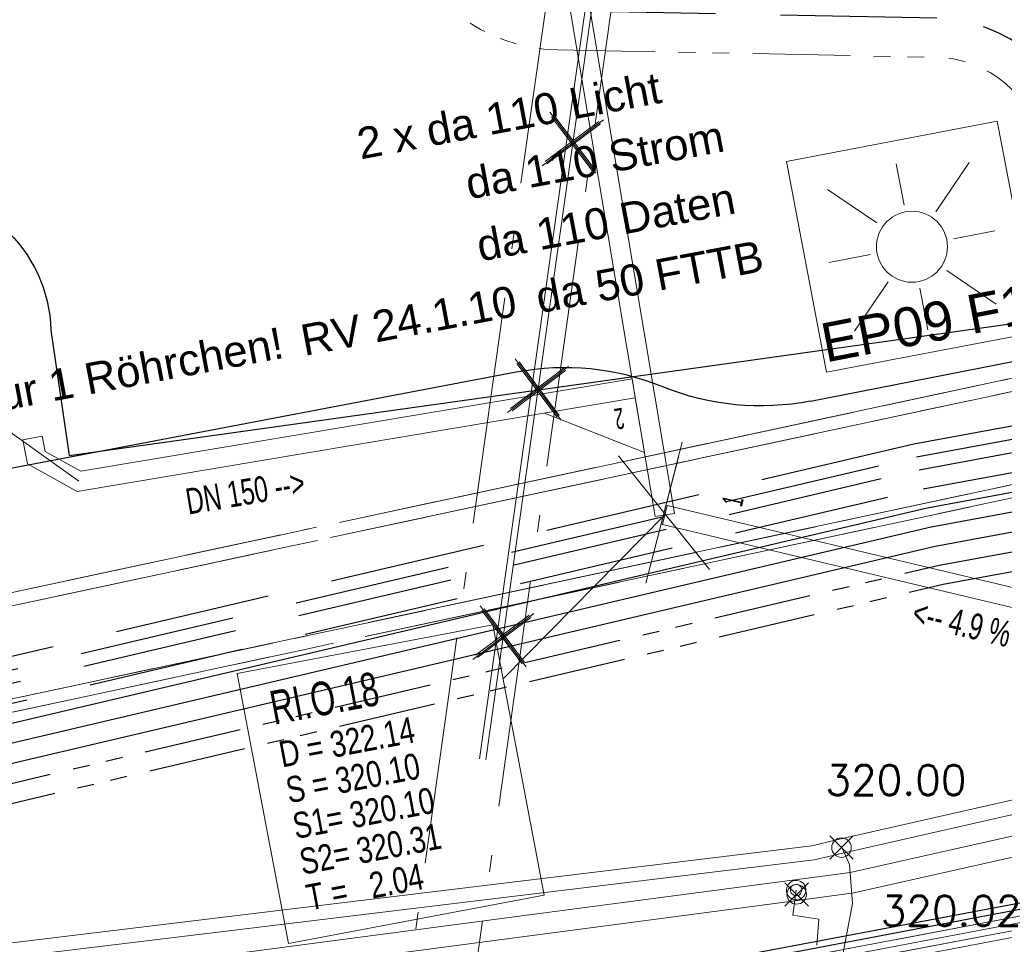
# Model space of a CAD drawing. Extents: x 3503739 to 3504470, y 5375172 to 5375561.
# Tile 114 of 142: x 3504216.9 to 3504224.47, y 5375389.46 to 5375396.57. Entities that reach past the tile are written whole.
import ezdxf

# ---------------------------------------------------------------- set-up
doc = ezdxf.new("R2010")
doc.units = 0
doc.header["$MEASUREMENT"] = 0
for name, pattern in [('125', [1.37501, 1.00001, -0.125, 0.125, -0.125]), ('2', [3.4, 1.2, -0.5, 1.2, -0.5]), ('202', [2.64, 1.75, -0.38, 0.13, -0.38]), ('237', [1.5, 0.75, -0.18, 0.13, -0.13, 0.13, -0.18]), ('239', [2.09, 0.75, -0.18, 0.75, -0.18, 0.05, -0.18]), ('38', [5.5, 4, -0.5, 0.5, -0.5]), ('85', [2.7501, 2.0001, -0.25, 0.25, -0.25])]:
    doc.linetypes.add(name, pattern=pattern)
for name, color, linetype in [('$_LISY_$_TMP', 7, 'Continuous'), ('1WB_LICHT_KSR', 7, 'Continuous'), ('4WB_BESTAND_1_BA', 7, 'Continuous'), ('4WB_G_LEITUNG', 7, 'Continuous'), ('4WB_KANAL_HA', 7, 'Continuous'), ('4WB_KANALISATION', 7, 'Continuous'), ('4WB_WV_LEITUNG', 7, 'Continuous'), ('4WP_KANCAD', 7, 'Continuous'), ('_4WP_KANALISATIO', 7, 'Continuous'), ('_4WP_KANCAD', 7, 'Continuous'), ('_4WP_KANCAD-T', 7, 'Continuous'), ('_4WP_LICHT-KSR', 7, 'Continuous'), ('_4WP_LICHT-LAMPE', 7, 'Continuous'), ('_4WP_LICHT_STILL', 7, 'Continuous'), ('_4WP_STADT_BEW_S', 7, 'Continuous'), ('_4WP_STADT_DATEN', 7, 'Continuous'), ('_4WP_STADT_FTT3', 7, 'Continuous'), ('_4WP_STADT_KLEIN', 7, 'Continuous'), ('_4WP_STADT_LSA', 7, 'Continuous'), ('_4WP_STADT_RESER', 7, 'Continuous'), ('_4WP_STADT_STROM', 7, 'Continuous'), ('V_FAHRBAHNRAND', 7, 'Continuous')]:
    doc.layers.add(name, color=color, linetype=linetype)
doc.styles.add('157', font='TXT', dxfattribs={"width": 0.7, "height": 0.2})
doc.styles.add('158', font='TXT', dxfattribs={"width": 0.7, "height": 0.26})
doc.styles.add('159', font='TXT', dxfattribs={"width": 0.8, "height": 0.2})
doc.styles.add('160', font='TXT', dxfattribs={"width": 0.6, "height": 0.16})
doc.styles.add('178', font='ARIAL.TTF', dxfattribs={"height": 0.24})
doc.styles.add('219', font='ARIAL.TTF', dxfattribs={"height": 0.24})
doc.styles.add('431', font='ARIAL.TTF', dxfattribs={"height": 0.3})
doc.styles.add('434', font='ARIAL.TTF', dxfattribs={"height": 0.24})
doc.styles.add('524', font='ROMANS', dxfattribs={"height": 0.23})
doc.styles.add('526', font='ROMANS', dxfattribs={"height": 0.23})
doc.styles.add('55', font='ARIAL.TTF', dxfattribs={"height": 0.24})

# ---------------------------------------------------------------- blocks, each defined once
blk = doc.blocks.new('WP_LP-1020')
at = {"color": 7, "linetype": 'Continuous', "lineweight": 20}
for p, q in [((-0.8253, 0.8253), (0.8253, 0.8253)), ((-0.8253, -0.8253), (-0.8253, 0.8253)), ((0.8253, -0.8253), (0.8253, 0.8253)), ((-0.8253, -0.8253), (0.8253, -0.8253))]:
    blk.add_line(p, q, dxfattribs=at)
at = {"color": 1, "linetype": 'Continuous', "lineweight": 9}
for p, q in [((0, 0.324962), (0, 0.649924)), ((0, 0.649924), (0, 0.324962)), ((-0.554739, 0.55475), (-0.229777, 0.229788)), ((0.229777, 0.229788), (0.554739, 0.55475)), ((0.229777, 0.229788), (0.554739, 0.55475)), ((-0.324962, 0), (-0.649924, 0)), ((-0.324962, 0), (-0.649924, 0)), ((0.324962, 0), (0.649924, 0)), ((-0.229777, -0.229777), (-0.554739, -0.554739)), ((-0.229777, -0.229777), (-0.554739, -0.554739)), ((0.229777, -0.229777), (0.554739, -0.554739)), ((0.229777, -0.229777), (0.554739, -0.554739)), ((0, -0.324962), (0, -0.649924)), ((0, -0.324962), (0, -0.649924))]:
    blk.add_line(p, q, dxfattribs=at)
at = {"color": 7, "linetype": 'Continuous', "lineweight": 20}
blk.add_circle((0, 0), 0.272749, dxfattribs=at)
blk = doc.blocks.new('STAND_VOTEX5')
at = {"color": 5, "linetype": 'Continuous', "lineweight": 9}
for p, q in [((1, 1), (-1, -1)), ((1, -1), (-1, 1))]:
    blk.add_line(p, q, dxfattribs=at)
blk.add_circle((0, 0), 0.833, dxfattribs=at)
blk = doc.blocks.new('0117E_SWX1')
at = {"color": 4, "linetype": 'Continuous', "lineweight": 13}
for points in [[(0, -1, -1), (0, 1)], [(-0.583333, 0, -1), (0.583333, 0)], [(0.583333, 0, -1), (-0.583333, 0)], [(0, 1, -1), (0, -1)]]:
    blk.add_lwpolyline(points, format="xyb", dxfattribs=at)
blk = doc.blocks.new('1016')
at = {"color": 7, "linetype": 'Continuous', "lineweight": 9}
for p, q in [((0.703072, 0.277444), (1.257444, -0.276928)), ((1.257444, 0.277444), (0.703072, -0.276928))]:
    blk.add_line(p, q, dxfattribs=at)
at = {"color": 2, "linetype": 'Continuous', "lineweight": 20}
for p, q in [((1.212401, 0.25319), (0.727326, -0.231885)), ((0.727326, 0.232401), (1.212401, -0.252674)), ((0.748114, 0.25319), (1.23319, -0.231885)), ((1.23319, 0.232401), (0.748114, -0.252674))]:
    blk.add_line(p, q, dxfattribs=at)

msp = doc.modelspace()

# ---------------------------------------------------------------- linework, layer by layer
at = {"layer": '1WB_LICHT_KSR', "color": 190, "linetype": 'Continuous', "lineweight": 30}
for points in [[(3504304.7144, 5375403.9326), (3504302.6484, 5375401.4526), (3504301.9914, 5375401.1806), (3504296.7294, 5375400.2596), (3504295.8594, 5375400.1756), (3504292.0514, 5375399.6966), (3504289.9254, 5375399.2866), (3504279.7504, 5375397.2766), (3504271.4864, 5375395.7766), (3504264.8354, 5375394.6466), (3504256.6424, 5375393.1966), (3504252.7274, 5375392.6266), (3504244.7994, 5375391.9866), (3504242.0724, 5375391.9066), (3504235.2384, 5375391.5066), (3504230.5504, 5375390.9066), (3504221.9234, 5375389.2766), (3504217.1734, 5375388.5466), (3504211.4824, 5375387.7466), (3504204.0934, 5375386.6366)], [(3504304.6374, 5375403.9966), (3504302.5874, 5375401.5356), (3504301.9634, 5375401.2776), (3504296.7124, 5375400.3586), (3504295.8654, 5375400.1266), (3504292.0594, 5375399.6476), (3504289.9354, 5375399.2376), (3504279.7594, 5375397.2276), (3504271.4954, 5375395.7276), (3504269.3821, 5375395.3686), (3504266.926, 5375394.9513), (3504264.8444, 5375394.5976), (3504256.6514, 5375393.1476), (3504255.8414, 5375393.0296), (3504252.7334, 5375392.5766), (3504244.8024, 5375391.9366), (3504242.0744, 5375391.8566), (3504235.2434, 5375391.4566), (3504230.5584, 5375390.8576), (3504221.9324, 5375389.2276), (3504217.1804, 5375388.4966), (3504211.4894, 5375387.6976), (3504204.1014, 5375386.5876)]]:
    msp.add_lwpolyline(points, dxfattribs=at)
at = {"layer": '4WB_BESTAND_1_BA', "color": 116, "linetype": 'Continuous', "lineweight": 9}
for points in [[(3504204.1094, 5375386.5396), (3504211.4964, 5375387.6496), (3504217.1864, 5375388.4456), (3504221.9424, 5375389.1796), (3504230.5664, 5375390.8096), (3504235.2494, 5375391.4066), (3504242.0764, 5375391.8066), (3504244.8064, 5375391.8866), (3504252.7404, 5375392.5256), (3504255.8484, 5375392.9816), (3504256.6624, 5375393.0996), (3504264.8544, 5375394.5496), (3504271.5014, 5375395.6786), (3504279.7714, 5375397.1786), (3504289.9474, 5375399.1886), (3504296.2334, 5375400.2236), (3504301.9774, 5375401.2296), (3504302.6184, 5375401.4946), (3504304.6754, 5375403.9646)], [(3504204.1174, 5375386.4906), (3504211.5034, 5375387.6006), (3504217.1934, 5375388.3956), (3504221.9514, 5375389.1306), (3504230.5744, 5375390.7606), (3504235.2544, 5375391.3566), (3504242.0784, 5375391.7566), (3504244.8094, 5375391.8366), (3504252.7464, 5375392.4756), (3504255.8554, 5375392.9326), (3504256.6714, 5375393.0506), (3504264.8634, 5375394.5006), (3504271.5094, 5375395.6296), (3504279.7814, 5375397.1296), (3504289.9574, 5375399.1396), (3504296.2424, 5375400.1746), (3504301.9914, 5375401.1816), (3504302.6494, 5375401.4536), (3504304.7134, 5375403.9326)], [(3504204.1254, 5375386.4416), (3504211.5104, 5375387.5516), (3504217.2004, 5375388.3456), (3504221.9604, 5375389.0816), (3504230.5824, 5375390.7116), (3504235.2594, 5375391.3066), (3504242.0804, 5375391.7066), (3504244.8124, 5375391.7866), (3504252.7524, 5375392.4256), (3504255.8624, 5375392.8836), (3504256.6804, 5375393.0016), (3504264.8724, 5375394.4516), (3504271.5174, 5375395.5806), (3504279.7914, 5375397.0806), (3504289.9674, 5375399.0906), (3504296.2514, 5375400.1256), (3504302.0054, 5375401.1336), (3504302.6804, 5375401.4126), (3504304.7514, 5375403.9006)]]:
    msp.add_lwpolyline(points, dxfattribs=at)
at = {"layer": '4WB_BESTAND_1_BA', "color": 251, "linetype": 'Continuous', "lineweight": 9}
for points in [[(3504304.7524, 5375403.9006), (3504302.6794, 5375401.4116), (3504302.0054, 5375401.1326), (3504296.2504, 5375400.1246), (3504289.9654, 5375399.0906), (3504279.7904, 5375397.0806), (3504271.5184, 5375395.5806), (3504264.8714, 5375394.4506), (3504256.6784, 5375393.0006), (3504255.8624, 5375392.8826), (3504252.7514, 5375392.4266), (3504244.8114, 5375391.7866), (3504242.0804, 5375391.7066), (3504235.2584, 5375391.3066), (3504230.5824, 5375390.7106), (3504221.9594, 5375389.0806), (3504217.2014, 5375388.3466), (3504211.5104, 5375387.5506), (3504204.1254, 5375386.4406)], [(3504304.7904, 5375403.8686), (3504302.7104, 5375401.3706), (3504302.0194, 5375401.0846), (3504296.2594, 5375400.0756), (3504289.9754, 5375399.0416), (3504279.8004, 5375397.0316), (3504271.5264, 5375395.5316), (3504264.8804, 5375394.4016), (3504256.6874, 5375392.9516), (3504255.8694, 5375392.8336), (3504252.7574, 5375392.3766), (3504244.8144, 5375391.7366), (3504242.0824, 5375391.6566), (3504235.2634, 5375391.2566), (3504230.5904, 5375390.6616), (3504221.9684, 5375389.0316), (3504217.2084, 5375388.2966), (3504211.5174, 5375387.5016), (3504204.1334, 5375386.3916)]]:
    msp.add_lwpolyline(points, dxfattribs=at)
at = {"layer": '4WB_BESTAND_1_BA', "color": 250, "linetype": '202', "lineweight": 20}
for points in [[(3504289.9454, 5375399.1886), (3504279.7704, 5375397.1786), (3504271.5024, 5375395.6786), (3504264.8534, 5375394.5486), (3504256.6604, 5375393.0986), (3504255.8484, 5375392.9806), (3504252.7394, 5375392.5266), (3504244.8054, 5375391.8866), (3504242.0764, 5375391.8066), (3504235.2484, 5375391.4066), (3504230.5664, 5375390.8086), (3504221.9414, 5375389.1786), (3504217.1874, 5375388.4466), (3504211.4964, 5375387.6486), (3504204.1094, 5375386.5386)], [(3504289.9554, 5375399.1396), (3504279.7804, 5375397.1296), (3504271.5104, 5375395.6296), (3504264.8624, 5375394.4996), (3504256.6694, 5375393.0496), (3504255.8554, 5375392.9316), (3504252.7454, 5375392.4766), (3504244.8084, 5375391.8366), (3504242.0784, 5375391.7566), (3504235.2534, 5375391.3566), (3504230.5744, 5375390.7596), (3504221.9504, 5375389.1296), (3504217.1944, 5375388.3966), (3504211.5034, 5375387.5996), (3504204.1174, 5375386.4896)]]:
    msp.add_lwpolyline(points, dxfattribs=at)
at = {"layer": '4WB_G_LEITUNG', "color": 6, "linetype": 'Continuous', "lineweight": 20}
for points in [[(3504246.9744, 5375392.8416), (3504246.6993, 5375392.8316), (3504242.1188, 5375392.6516), (3504234.7709, 5375392.2315), (3504230.3822, 5375391.9112), (3504223.2061, 5375390.2702), (3504222.9919, 5375390.2209), (3504211.0331, 5375388.771), (3504204.9359, 5375387.6406), (3504199.2373, 5375386.4805), (3504187.555, 5375384.0206), (3504175.8555, 5375381.9507), (3504164.039, 5375379.7006), (3504152.23, 5375377.3706), (3504140.4226, 5375375.1606), (3504134.9316, 5375373.991), (3504133.7011, 5375373.8511), (3504132.5463, 5375373.6709), (3504120.9844, 5375371.6007), (3504109.253, 5375369.3506), (3504103.1612, 5375368.1722), (3504097.3967, 5375368.8212), (3504085.4938, 5375370.661)], [(3504085.477, 5375370.5523), (3504097.3821, 5375368.7121), (3504103.1656, 5375368.061), (3504109.2738, 5375369.2426), (3504121.0045, 5375371.4925), (3504132.5645, 5375373.5624), (3504133.7158, 5375373.7421), (3504134.9493, 5375373.8823), (3504140.4442, 5375375.0527), (3504152.2508, 5375377.2626), (3504164.0599, 5375379.5926), (3504175.8754, 5375381.8425), (3504187.5759, 5375383.9126), (3504199.2596, 5375386.3728), (3504204.9569, 5375387.5326), (3504211.0498, 5375388.6622), (3504223.0109, 5375390.1124), (3504223.2307, 5375390.163), (3504230.3986, 5375391.8021), (3504234.778, 5375392.1217), (3504242.1241, 5375392.5417), (3504246.7035, 5375392.7217), (3504246.9784, 5375392.7317)], [(3504223.2184, 5375390.2166), (3504223.2504, 5375390.1466), (3504223.2824, 5375390.0766), (3504223.3044, 5375389.7766), (3504223.1734, 5375389.0866)]]:
    msp.add_lwpolyline(points, dxfattribs=at)
at = {"layer": '4WB_KANAL_HA', "color": 7, "linetype": '85', "lineweight": 20}
for p, q in [((3504221.7161, 5375392.2409), (3504221.9955, 5375393.3234)), ((3504221.5066, 5375393.2187), (3504222.205, 5375392.3456))]:
    msp.add_line(p, q, dxfattribs=at)
at = {"layer": '4WB_KANALISATION', "color": 7, "linetype": '85', "lineweight": 13}
for p, q in [((3504208.6139, 5375390.4051), (3504235.6497, 5375396.1979)), ((3504208.6776, 5375390.3165), (3504235.5821, 5375396.0811)), ((3504208.8243, 5375389.632), (3504235.7288, 5375395.3967)), ((3504208.8025, 5375389.5251), (3504235.8382, 5375395.3178))]:
    msp.add_line(p, q, dxfattribs=at)
at = {"layer": '4WB_WV_LEITUNG', "color": 4, "linetype": 'Continuous', "lineweight": 20}
for points in [[(3504246.9321, 5375392.5665), (3504242.1103, 5375392.3065), (3504234.9625, 5375391.9565), (3504230.4607, 5375391.626), (3504223.2874, 5375390.0155), (3504222.8609, 5375389.9589), (3504211.3161, 5375388.4357), (3504205.6682, 5375387.4148), (3504205.2103, 5375387.2961), (3504204.6643, 5375387.1541)], [(3504246.9407, 5375392.4067), (3504242.1185, 5375392.1467), (3504234.9723, 5375391.7968), (3504230.4842, 5375391.4673), (3504223.3155, 5375389.8578), (3504222.8819, 5375389.8003), (3504211.3408, 5375388.2776), (3504205.7026, 5375387.2584), (3504205.2505, 5375387.1412), (3504204.7046, 5375386.9992)], [(3504222.8714, 5375389.8796), (3504222.8464, 5375389.6866), (3504223.0464, 5375389.6566), (3504223.0294, 5375389.4566)]]:
    msp.add_lwpolyline(points, dxfattribs=at)
at = {"layer": '4WP_KANCAD', "color": 7, "linetype": '38', "lineweight": 13}
for p, q in [((3504208.6139, 5375390.4051), (3504235.6497, 5375396.1979)), ((3504208.6776, 5375390.3165), (3504235.5821, 5375396.0811)), ((3504208.8243, 5375389.632), (3504235.7288, 5375395.3967)), ((3504208.8025, 5375389.5251), (3504235.8382, 5375395.3178)), ((3504221.7161, 5375392.2409), (3504221.9955, 5375393.3234)), ((3504221.5066, 5375393.2187), (3504222.205, 5375392.3456))]:
    msp.add_line(p, q, dxfattribs=at)
at = {"layer": '_4WP_KANALISATIO', "color": 7, "linetype": 'Continuous', "lineweight": 9}
for p, q in [((3504221.6093, 5375393.8117), (3504221.6341, 5375393.6638)), ((3504216.9257, 5375393.3428), (3504217.073, 5375393.3709))]:
    msp.add_line(p, q, dxfattribs=at)
at = {"layer": '_4WP_KANALISATIO', "color": 1, "linetype": 'Continuous', "lineweight": 13}
for points in [[(3504216.9257, 5375393.3428), (3504216.9612, 5375393.1564), (3504217.343, 5375392.9444)], [(3504217.073, 5375393.3709), (3504217.0954, 5375393.2534), (3504217.3699, 5375393.1011)]]:
    msp.add_lwpolyline(points, dxfattribs=at)
at = {"layer": '_4WP_KANCAD', "color": 1, "linetype": 'Continuous', "lineweight": 13}
for p, q in [((3504221.6093, 5375393.8117), (3504217.3699, 5375393.1011)), ((3504221.6341, 5375393.6638), (3504217.343, 5375392.9444))]:
    msp.add_line(p, q, dxfattribs=at)
at = {"layer": '_4WP_KANCAD', "color": 7, "linetype": '125', "lineweight": 13}
for p, q in [((3504221.7161, 5375392.2409), (3504221.9955, 5375393.3234)), ((3504221.5066, 5375393.2187), (3504222.205, 5375392.3456))]:
    msp.add_line(p, q, dxfattribs=at)
at = {"layer": '_4WP_KANCAD', "color": 1, "linetype": 'Continuous', "lineweight": 13}
for points in [[(3504220.623, 5375399.6956), (3504221.787, 5375392.7516), (3504221.935, 5375392.7764), (3504220.771, 5375399.7204)], [(3504221.6341, 5375393.6638), (3504221.7044, 5375393.2446), (3504220.9368, 5375393.5469)], [(3504230.5503, 5375390.778), (3504221.8783, 5375392.837), (3504221.8437, 5375392.691), (3504230.5157, 5375390.632)]]:
    msp.add_lwpolyline(points, dxfattribs=at)
at = {"layer": '_4WP_KANCAD', "color": 7, "linetype": '239', "lineweight": 13}
for points in [[(3504228.4626, 5375393.7375), (3504235.8382, 5375395.3178), (3504235.6497, 5375396.1979), (3504208.6139, 5375390.4051)], [(3504208.8243, 5375389.632), (3504235.7288, 5375395.3967), (3504235.5821, 5375396.0811), (3504208.6776, 5375390.3165)]]:
    msp.add_lwpolyline(points, dxfattribs=at)
at = {"layer": '_4WP_KANCAD-T', "color": 1, "linetype": 'Continuous', "lineweight": 20}
for p, q in [((3504217.356, 5375393.023), (3504215.8927, 5375394.0698)), ((3504221.861, 5375392.764), (3504220.6175, 5375391.5035))]:
    msp.add_line(p, q, dxfattribs=at)
at = {"layer": '_4WP_KANCAD-T', "color": 7, "linetype": 'Continuous', "lineweight": 13}
msp.add_lwpolyline([(3504218.5737, 5375391.5463), (3504220.5387, 5375391.9189), (3504220.9325, 5375389.8419), (3504218.9675, 5375389.4693), (3504218.5737, 5375391.5463)], dxfattribs=at)
at = {"layer": '_4WP_KANCAD-T', "color": 1, "linetype": 'Continuous', "lineweight": 20}
msp.add_lwpolyline([(3504218.5737, 5375391.5463), (3504220.5387, 5375391.9189), (3504220.9325, 5375389.8419), (3504218.9675, 5375389.4693), (3504218.5737, 5375391.5463)], dxfattribs=at)
at = {"layer": '_4WP_LICHT-KSR', "color": 190, "linetype": '2', "lineweight": 30}
msp.add_lwpolyline([(3504200.805, 5375389.1722), (3504200.9863, 5375389.2068, -0.124904), (3504203.0532, 5375389.0784, 0.122998), (3504205.3945, 5375388.9342, 0.004215), (3504208.0907, 5375389.4576, 0.007691), (3504210.7733, 5375390.045), (3504223.818, 5375393.1122), (3504225.3529, 5375393.3958, 0.002314), (3504226.4141, 5375393.5969)], format="xyb", dxfattribs=at)
at = {"layer": '_4WP_LICHT_STILL', "color": 255, "linetype": 'Continuous', "lineweight": 9}
msp.add_lwpolyline([(3504220.4854, 5375390.8818), (3504222.8945, 5375407.964), (3504222.9273, 5375408.1949), (3504222.517, 5375408.1616), (3504222.4515, 5375407.6909), (3504222.4398, 5375407.6063), (3504222.2224, 5375407.5817), (3504221.9634, 5375407.5527), (3504221.342, 5375407.4829), (3504220.5594, 5375407.7331), (3504213.058, 5375406.6886), (3504211.5599, 5375406.5357), (3504211.0558, 5375406.4846), (3504210.8227, 5375406.6396), (3504209.8778, 5375407.2686), (3504209.8169, 5375407.3095)], dxfattribs=at)
at = {"layer": '_4WP_LICHT_STILL', "color": 190, "linetype": 'Continuous', "lineweight": 13}
msp.add_lwpolyline([(3504209.789, 5375407.268), (3504209.85, 5375407.227), (3504210.795, 5375406.598), (3504211.043, 5375406.433), (3504211.565, 5375406.486), (3504213.064, 5375406.639), (3504220.555, 5375407.682), (3504221.337, 5375407.432), (3504221.969, 5375407.503), (3504222.228, 5375407.532), (3504222.484, 5375407.561), (3504222.501, 5375407.684), (3504222.561, 5375408.115), (3504222.869, 5375408.14), (3504222.845, 5375407.971), (3504220.4359, 5375390.8888)], dxfattribs=at)
at = {"layer": '_4WP_LICHT_STILL', "color": 250, "linetype": '202', "lineweight": 20}
msp.add_lwpolyline([(3504219.28, 5375384.858), (3504222.547, 5375408.013), (3504223.043, 5375407.943), (3504219.775, 5375384.789), (3504219.28, 5375384.858)], dxfattribs=at)
at = {"layer": '_4WP_STADT_BEW_S', "color": 142, "linetype": 'Continuous', "lineweight": 30}
for points in [[(3504222.981, 5375393.6399), (3504224.9439, 5375394.0237, 0.073684), (3504225.3223, 5375394.1576), (3504227.6079, 5375395.3688, -0.07369), (3504227.9863, 5375395.5028), (3504250.9005, 5375399.983), (3504252.273, 5375399.5945), (3504264.2372, 5375401.8711)], [(3504222.981, 5375393.6399, -0.145677), (3504221.8451, 5375393.7496, 0.144389), (3504220.7191, 5375393.8611), (3504212.3781, 5375392.2739, -0.096734), (3504211.6114, 5375392.2776), (3504209.146, 5375392.7714, -0.303871), (3504207.576, 5375394.3487), (3504207.4371, 5375395.0589)]]:
    msp.add_lwpolyline(points, format="xyb", dxfattribs=at)
at = {"layer": '_4WP_STADT_DATEN', "color": 7, "linetype": 'Continuous', "lineweight": 30}
msp.add_lwpolyline([(3504199.8436, 5375387.9821), (3504200.5138, 5375388.1099, -0.011995), (3504201.7154, 5375388.3092, -0.112193), (3504202.7808, 5375388.2206, 0.083263), (3504204.6608, 5375387.9551, 0.084074), (3504205.4328, 5375388.1064, -0.043509), (3504206.1979, 5375388.3218, 0.002903), (3504208.0848, 5375388.691, 0.028853), (3504208.3028, 5375388.7482, -0.020863), (3504210.5306, 5375389.3712), (3504223.9412, 5375392.5248), (3504225.4619, 5375392.8057), (3504226.4435, 5375392.9972)], format="xyb", dxfattribs=at)
at = {"layer": '_4WP_STADT_FTT3', "color": 1, "linetype": '237', "lineweight": 20}
msp.add_lwpolyline([(3504219.6481, 5375397.8401), (3504219.8161, 5375397.2718, 0.326918), (3504221.0374, 5375396.3406), (3504223.9463, 5375396.2839, -0.354826), (3504224.7649, 5375395.5925), (3504225.0495, 5375394.0515, -0.414214), (3504224.6486, 5375393.469)], format="xyb", dxfattribs=at)
at = {"layer": '_4WP_STADT_FTT3', "color": 1, "linetype": '2', "lineweight": 30}
for points in [[(3504262.2571, 5375397.0803), (3504247.9617, 5375394.5575), (3504245.6534, 5375394.4668), (3504244.867, 5375394.546), (3504243.9077, 5375394.5083), (3504243.13, 5375394.3676), (3504242.9048, 5375394.3588), (3504242.7529, 5375394.3528, 0.006944), (3504242.0339, 5375394.3145, -0.006945), (3504241.3149, 5375394.2763, -0.027783), (3504238.9962, 5375394.314, -0.027789), (3504236.6961, 5375394.6086, 0.06559), (3504233.0739, 5375394.7971, -0.111569), (3504232.3247, 5375394.9051, 0.137889), (3504231.5808, 5375394.9732), (3504229.3281, 5375394.5571, 0.044908), (3504228.8446, 5375394.4221, -0.044912), (3504228.3611, 5375394.287), (3504227.4171, 5375394.1126, 0.055858), (3504226.8585, 5375393.9434, -0.055863), (3504226.3, 5375393.7741), (3504223.7769, 5375393.308), (3504210.7322, 5375390.2408, -0.035613), (3504209.6302, 5375390.0633, 0.027439)], [(3504209.6503, 5375389.9667, 0.036251), (3504210.7528, 5375390.1429), (3504223.7975, 5375393.2101), (3504226.3181, 5375393.6757, 0.055863), (3504226.8767, 5375393.845, -0.055858), (3504227.4352, 5375394.0143), (3504228.3793, 5375394.1887, 0.044912), (3504228.8628, 5375394.3237, -0.044908), (3504229.3463, 5375394.4588), (3504231.599, 5375394.8749, -0.138749), (3504232.3377, 5375394.8059, 0.112438), (3504233.0818, 5375394.6974, -0.06559), (3504236.678, 5375394.5103, 0.027789), (3504238.9891, 5375394.2143, 0.027783), (3504241.3188, 5375394.1763, 0.006944), (3504242.0379, 5375394.2146, -0.006944), (3504242.7569, 5375394.2529), (3504243.1409, 5375394.268)]]:
    msp.add_lwpolyline(points, format="xyb", dxfattribs=at)
at = {"layer": '_4WP_STADT_KLEIN', "color": 3, "linetype": '237', "lineweight": 30}
msp.add_lwpolyline([(3504199.8716, 5375387.8347), (3504200.5419, 5375387.9625, -0.011995), (3504201.7364, 5375388.1607, -0.112194), (3504202.7356, 5375388.0776, 0.083263), (3504204.6646, 5375387.8051, 0.083109), (3504205.4487, 5375387.9573, -0.042549), (3504206.2259, 5375388.1744, 0.002903), (3504208.1144, 5375388.5439, 0.028853), (3504208.3491, 5375388.6056, -0.020863), (3504210.565, 5375389.2252), (3504223.972, 5375392.378), (3504226.4725, 5375392.8399)], format="xyb", dxfattribs=at)
at = {"layer": '_4WP_STADT_LSA', "color": 7, "linetype": '237', "lineweight": 30}
msp.add_lwpolyline([(3504199.8997, 5375387.6874), (3504200.57, 5375387.8152, -0.011995), (3504201.7574, 5375388.0122, -0.112194), (3504202.6903, 5375387.9346, 0.083263), (3504204.6685, 5375387.6552, 0.082168), (3504205.4647, 5375387.8081, -0.041619), (3504206.2538, 5375388.0271, 0.002903), (3504208.1441, 5375388.3969, 0.028853), (3504208.3955, 5375388.4629, -0.020863), (3504210.5993, 5375389.0792), (3504224.0028, 5375392.2312), (3504225.5164, 5375392.5107), (3504226.5016, 5375392.6825)], format="xyb", dxfattribs=at)
at = {"layer": '_4WP_STADT_RESER', "color": 7, "linetype": 'Continuous', "lineweight": 30}
for points in [[(3504227.5333, 5375393.4833, 0.032377), (3504226.484, 5375393.2182, -0.032374), (3504225.4347, 5375392.9532), (3504223.9104, 5375392.6717), (3504210.8764, 5375389.6065, -0.007745), (3504208.1833, 5375389.017, -0.004171), (3504205.4766, 5375388.4918, -0.123048), (3504202.9165, 5375388.6496, 0.124966), (3504201.0698, 5375388.7646), (3504200.8886, 5375388.73)], [(3504200.8608, 5375388.8774), (3504201.042, 5375388.912, -0.124945), (3504202.9621, 5375388.7925, 0.123031), (3504205.4492, 5375388.6392, 0.004202), (3504208.1489, 5375389.1633, 0.007704), (3504210.8351, 5375389.7513), (3504223.8796, 5375392.8185), (3504225.4074, 5375393.1008, 0.016201), (3504226.4631, 5375393.3313)]]:
    msp.add_lwpolyline(points, format="xyb", dxfattribs=at)
at = {"layer": '_4WP_STADT_STROM', "color": 3, "linetype": '2', "lineweight": 30}
for points in [[(3504227.6107, 5375393.945, 0.331804), (3504227.0606, 5375394.4548, -0.017185), (3504226.1348, 5375394.5861, -0.31154), (3504225.0596, 5375395.6484, 0.354819), (3504223.9521, 5375396.5839), (3504221.0432, 5375396.6406, -0.326918), (3504220.1038, 5375397.3569), (3504219.9358, 5375397.9252)], [(3504200.8329, 5375389.0248), (3504201.0142, 5375389.0594, -0.124924), (3504203.0076, 5375388.9355, 0.123015), (3504205.4219, 5375388.7867, 0.004168), (3504208.1286, 5375389.3119, 0.007754), (3504210.8218, 5375389.9014), (3504223.8488, 5375392.9654), (3504225.3802, 5375393.2483, 0.000001), (3504226.4422, 5375393.4444, -0.000002), (3504227.5043, 5375393.6406)]]:
    msp.add_lwpolyline(points, format="xyb", dxfattribs=at)
at = {"layer": 'V_FAHRBAHNRAND', "color": 250, "linetype": 'Continuous', "lineweight": 30}
for p, q in [((3504217.2798, 5375393.2222, 321.4591), (3504225.5993, 5375394.3868, 321.4096)), ((3504217.2798, 5375393.2222, 321.4591), (3504225.5993, 5375394.3868, 321.4096)), ((3504217.1411, 5375394.1853, 321.4387), (3504217.2798, 5375393.2222, 321.4591)), ((3504217.1411, 5375394.1853, 321.4387), (3504217.2798, 5375393.2222, 321.4591))]:
    msp.add_line(p, q, dxfattribs=at)
msp.add_lwpolyline([(3504215.9509, 5375395.2588, -0.426589), (3504217.1411, 5375394.1853)], format="xyb", dxfattribs=at)
msp.add_lwpolyline([(3504215.9509, 5375395.2588, -0.426589), (3504217.1411, 5375394.1853)], format="xyb", dxfattribs=at)

# ---------------------------------------------------------------- block references
at = {"layer": '$_LISY_$_TMP', "color": 7, "xscale": 0.75, "yscale": 0.75, "rotation": 81.9725440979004}
for p in [(3504221.0519, 5375394.8989), (3504220.7843, 5375393.0009), (3504220.5166, 5375391.1029)]:
    msp.add_blockref('1016', p, dxfattribs=at)
at = {"layer": '4WB_G_LEITUNG', "color": 7, "xscale": 0.09000000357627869, "yscale": 0.09000000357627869}
msp.add_blockref('STAND_VOTEX5', (3504223.2204, 5375390.2066), dxfattribs=at)
at = {"layer": '4WB_WV_LEITUNG', "color": 7, "xscale": 0.09000000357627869, "yscale": 0.09000000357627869}
msp.add_blockref('STAND_VOTEX5', (3504222.8754, 5375389.8466), dxfattribs=at)
at = {"layer": '4WB_WV_LEITUNG', "color": 7, "xscale": 0.07500000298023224, "yscale": 0.07500000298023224, "rotation": 187.5336273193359}
msp.add_blockref('0117E_SWX1', (3504222.8714, 5375389.8796), dxfattribs=at)
at = {"layer": '_4WP_LICHT-LAMPE', "color": 7, "rotation": 100.7730010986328}
msp.add_blockref('WP_LP-1020', (3504223.7619, 5375394.8267), dxfattribs=at)

# ---------------------------------------------------------------- texts
at = {"layer": '4WB_G_LEITUNG', "color": 7, "linetype": 'Continuous', "style": '526'}
msp.add_text('320.00', height=0.23, dxfattribs=at).set_placement((3504223.0969, 5375390.6108))
at = {"layer": '4WB_WV_LEITUNG', "color": 7, "linetype": 'Continuous', "style": '524'}
msp.add_text('320.02', height=0.23, dxfattribs=at).set_placement((3504223.521, 5375389.6052))
at = {"layer": '_4WP_KANALISATIO', "color": 1, "linetype": 'Continuous', "style": '157', "width": 0.7}
msp.add_text('DN 150 -->', height=0.2, rotation=9.51579, dxfattribs=at).set_placement((3504218.1976, 5375392.7668))
at = {"layer": '_4WP_KANCAD-T', "color": 1, "linetype": 'Continuous'}
for s, height, rotation, style, width, p in [('2', 0.16, 189.51584, '160', 0.6, (3504221.5344, 5375393.5896)), ('1', 0.16, 76.64353, '160', 0.6, (3504222.4532, 5375392.8193)), ('<-- 4.9 % 8.9 m DN 150 PP', 0.2, 346.64353, '157', 0.7, (3504223.7509, 5375391.923)), ('RI.O.18', 0.26, 10.737, '158', 0.7, (3504218.8559, 5375391.1502)), ('D = 322.14', 0.2, 10.737, '159', 0.8, (3504218.9181, 5375390.8221)), ('S = 320.10', 0.2, 10.737, '159', 0.8, (3504218.9703, 5375390.547)), ('S1= 320.10', 0.2, 10.737, '159', 0.8, (3504219.0225, 5375390.2719)), ('S2= 320.31', 0.2, 10.737, '159', 0.8, (3504219.0746, 5375389.9968)), ('T =   2.04', 0.2, 10.737, '159', 0.8, (3504219.1268, 5375389.7217))]:
    msp.add_text(s, height=height, rotation=rotation, dxfattribs=dict(at, style=style, width=width)).set_placement(p)
at = {"layer": '_4WP_LICHT-KSR', "color": 190, "linetype": 'Continuous', "style": '55'}
msp.add_text('2 x da 110 Licht', height=0.24, rotation=10.66977, dxfattribs=at).set_placement((3504219.5221, 5375395.4977))
at = {"layer": '_4WP_LICHT-LAMPE', "color": 190, "linetype": 'Continuous', "style": '431'}
msp.add_text('EP09 F1', height=0.3, rotation=10.98009, dxfattribs=at).set_placement((3504223.0984, 5375393.936))
at = {"layer": '_4WP_STADT_DATEN', "color": 7, "linetype": 'Continuous', "style": '434'}
msp.add_text('da 110 Daten', height=0.24, rotation=10.66977, dxfattribs=at).set_placement((3504220.4411, 5375394.713))
at = {"layer": '_4WP_STADT_FTT3', "color": 1, "linetype": 'Continuous', "style": '178'}
for s, p in [('da 50 FTTB', (3504220.8965, 5375394.3149)), ('RV 24.1.10', (3504219.089, 5375393.9863)), ('nur 1 Röhrchen!', (3504216.5821, 5375393.5298))]:
    msp.add_text(s, height=0.24, rotation=10.66977, dxfattribs=at).set_placement(p)
at = {"layer": '_4WP_STADT_STROM', "color": 7, "linetype": 'Continuous', "style": '219'}
msp.add_text('da 110 Strom', height=0.24, rotation=10.66977, dxfattribs=at).set_placement((3504220.356, 5375395.1901))

doc.saveas('drawing.dxf')
